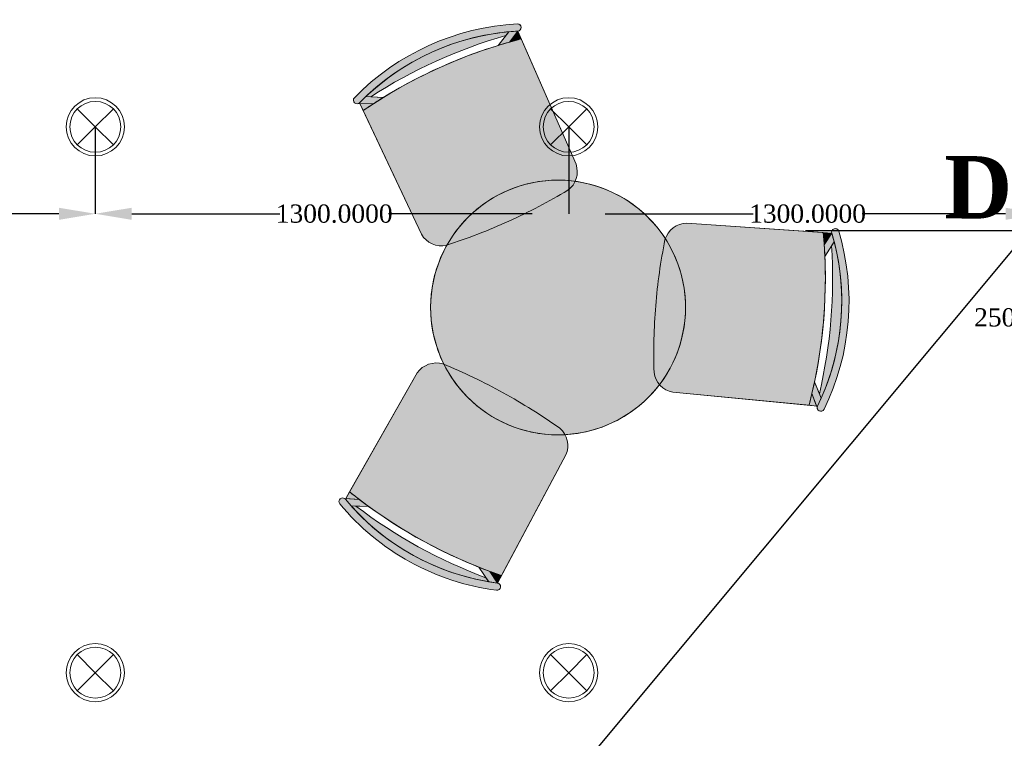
# Model space of a CAD drawing. Header units: millimetres. Extents: x 0 to 88385, y 0 to 41127.
# Tile 29 of 244: x 45199 to 47903, y 17978 to 19952. Entities that reach past the tile are written whole.
import ezdxf
from ezdxf import colors
from ezdxf.entities.mleader import LeaderData, LeaderLine
from ezdxf.math import Vec2, Vec3

# ---------------------------------------------------------------- set-up
doc = ezdxf.new("R2010")
doc.units = ezdxf.units.MM
doc.header["$MEASUREMENT"] = 0
for name, color, linetype in [('- განათება', 7, 'Continuous'), ('- მექანიკური ნაწილი', 7, 'Continuous'), ('- საშტეფცელო როზეტები', 7, 'Continuous')]:
    doc.layers.add(name, color=color, linetype=linetype)
doc.layers.add('New_2D Drafting - General_Pen_No__1', color=7, linetype='Continuous', lineweight=13)
doc.layers.add('New_Drawing & Figure_Pen_No__1', color=7, linetype='Continuous', lineweight=13)
for name, color, linetype, lineweight, true_color in [('New_2D Drafting - General_Pen_No__62', 7, 'Continuous', 20, 0xaaaaaa), ('New_Drawing & Figure_Pen_No__62', 7, 'Continuous', 20, 0xaaaaaa), ('New_Interior - Lamp_Pen_No__77', 7, 'Continuous', 20, 0xffeb28)]:
    doc.layers.add(name, color=color, linetype=linetype, lineweight=lineweight, true_color=true_color)
doc.styles.add('CT', font='ARIALN.TTF', dxfattribs={"height": 200})
doc.styles.get("Standard").update_dxf_attribs({"font": 'sylfaen.ttf'})
doc.dimstyles.get("Standard").update_dxf_attribs({"dimtxt": 0.18, "dimasz": 0.18, "dimexe": 0.18, "dimexo": 0.0625, "dimgap": 0.09, "dimtad": 0, "dimtih": 1, "dimtoh": 1, "dimdec": 4, "dimzin": 0, "dimdsep": 46, "dimtxsty": 'Standard', "dimcen": 0.09, "dimadec": 0, "dimazin": 0, "dimtfac": 1, "dimtdec": 4, "dimtofl": 0, "dimtmove": 0, "dimatfit": 3, "dimfxl": 1, "dimtolj": 1, "dimtzin": 0, "dimarcsym": 0})

# ---------------------------------------------------------------- blocks, each defined once
blk = doc.blocks.new('Recessed Spot')
at = {"layer": 'New_Interior - Lamp_Pen_No__77', "color": 2, "linetype": 'Continuous', "lineweight": 20, "true_color": 0xffeb28}
for q in [(-49.5, 49.5), (49.5, 49.5), (-49.5, -49.5), (49.5, -49.5)]:
    blk.add_line((0, 0), q, dxfattribs=at)
at = {"layer": 'New_Interior - Lamp_Pen_No__77', "color": 2, "linetype": 'Continuous', "lineweight": 20, "true_color": 0xffeb28, "flags": 128}
blk.add_lwpolyline([(80, 0, 1), (-80, 0, 1)], format="xyb", close=True, dxfattribs=at)
at = {"layer": 'New_Interior - Lamp_Pen_No__77', "color": 2, "linetype": 'Continuous', "lineweight": 20, "true_color": 0xffeb28}
blk.add_circle((0, 0), 70, dxfattribs=at)
blk = doc.blocks.new('_DotSmall')
at = {"color": 0, "linetype": 'ByBlock', "const_width": 0.5}
blk.add_lwpolyline([(-0.0625, 0, 1), (0.0625, 0, 1)], format="xyb", close=True, dxfattribs=at)
blk = doc.blocks.new('*D549')
at = {"layer": '- საშტეფცელო როზეტები', "color": 0, "lineweight": -2, "transparency": 16777216}
for p, q in [((49056.4, 20488), (47980.3, 20488)), ((47980.5, 20388), (47980.5, 19159.5)), ((47980.5, 18079.8), (47980.5, 19108.3)), ((48993.5, 17979.8), (47980.3, 17979.8))]:
    blk.add_line(p, q, dxfattribs=at)
at = {"layer": '- საშტეფცელო როზეტები', "color": 0, "transparency": 16777216}
for points in [[(47963.8, 20388), (47997.2, 20388), (47980.5, 20488)], [(47963.8, 18079.8), (47997.2, 18079.8), (47980.5, 17979.8)]]:
    blk.add_solid(points, dxfattribs=at)
at = {"layer": 'Defpoints', "color": 0, "transparency": 16777216}
for p in [(47980.5, 20488), (49056.5, 20488), (48993.5, 17979.8)]:
    blk.add_point(p, dxfattribs=at)
at = {"layer": '- საშტეფცელო როზეტები', "color": 0, "transparency": 16777216, "insert": (47980.5, 19133.9), "char_height": 50, "attachment_point": 5}
blk.add_mtext('\\A1;{\\fSylfaen|b0|i0|c0|p18;2508.1480}', dxfattribs=at)
blk = doc.blocks.new('*D794')
at = {"layer": '- განათება', "color": 0, "lineweight": -2, "transparency": 16777216}
for p, q in [((44106.5, 19657.9), (44106.5, 19418.8)), ((45406.5, 19657.9), (45406.5, 19418.8)), ((44206.5, 19419), (44612.9, 19419)), ((45306.5, 19419), (44912.1, 19419))]:
    blk.add_line(p, q, dxfattribs=at)
at = {"layer": '- განათება', "color": 0, "transparency": 16777216}
for points in [[(44206.5, 19435.6), (44206.5, 19402.3), (44106.5, 19419)], [(45306.5, 19435.6), (45306.5, 19402.3), (45406.5, 19419)]]:
    blk.add_solid(points, dxfattribs=at)
at = {"layer": 'Defpoints', "color": 0, "transparency": 16777216}
for p in [(44106.5, 19658), (45406.5, 19658), (44106.5, 19419)]:
    blk.add_point(p, dxfattribs=at)
at = {"layer": '- განათება', "color": 0, "transparency": 16777216, "insert": (44762.5, 19419), "char_height": 50, "attachment_point": 5}
blk.add_mtext('\\A1;{\\fSylfaen|b0|i0|c0|p18;1300.0000}', dxfattribs=at)
blk = doc.blocks.new('*D795')
at = {"layer": '- განათება', "color": 0, "lineweight": -2, "transparency": 16777216}
for p, q in [((45406.5, 19657.9), (45406.5, 19418.8)), ((46706.5, 19657.9), (46706.5, 19418.8)), ((45506.5, 19419), (45912.9, 19419)), ((46606.5, 19419), (46212.1, 19419))]:
    blk.add_line(p, q, dxfattribs=at)
at = {"layer": '- განათება', "color": 0, "transparency": 16777216}
for points in [[(45506.5, 19435.6), (45506.5, 19402.3), (45406.5, 19419)], [(46606.5, 19435.6), (46606.5, 19402.3), (46706.5, 19419)]]:
    blk.add_solid(points, dxfattribs=at)
at = {"layer": 'Defpoints', "color": 0, "transparency": 16777216}
for p in [(45406.5, 19658), (46706.5, 19658), (45406.5, 19419)]:
    blk.add_point(p, dxfattribs=at)
at = {"layer": '- განათება', "color": 0, "transparency": 16777216, "insert": (46062.5, 19419), "char_height": 50, "attachment_point": 5}
blk.add_mtext('\\A1;{\\fSylfaen|b0|i0|c0|p18;1300.0000}', dxfattribs=at)
blk = doc.blocks.new('*D796')
at = {"layer": '- განათება', "color": 0, "lineweight": -2, "transparency": 16777216}
for p, q in [((46706.5, 19657.9), (46706.5, 19418.8)), ((48006.5, 19657.9), (48006.5, 19418.8)), ((46806.5, 19419), (47212.9, 19419)), ((47906.5, 19419), (47512.1, 19419))]:
    blk.add_line(p, q, dxfattribs=at)
at = {"layer": '- განათება', "color": 0, "transparency": 16777216}
for points in [[(46806.5, 19435.6), (46806.5, 19402.3), (46706.5, 19419)], [(47906.5, 19435.6), (47906.5, 19402.3), (48006.5, 19419)]]:
    blk.add_solid(points, dxfattribs=at)
at = {"layer": 'Defpoints', "color": 0, "transparency": 16777216}
for p in [(46706.5, 19658), (48006.5, 19658), (46706.5, 19419)]:
    blk.add_point(p, dxfattribs=at)
at = {"layer": '- განათება', "color": 0, "transparency": 16777216, "insert": (47362.5, 19419), "char_height": 50, "attachment_point": 5}
blk.add_mtext('\\A1;{\\fSylfaen|b0|i0|c0|p18;1300.0000}', dxfattribs=at)

msp = doc.modelspace()

# ---------------------------------------------------------------- hatches: boundary and pattern name
at = {"layer": 'New_Drawing & Figure_Pen_No__62', "linetype": 'Continuous', "lineweight": 20, "true_color": 0xaaaaaa}
for points in [[(46566.71761, 19920.96625, 0.985078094), (46565.64913, 19940.93769, 0.1883998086), (46118.09296, 19737.97964, 0.9850780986), (46132.41274, 19724.0174, -0.1884020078)], [(46534.34109, 19908.92184), (46542.54246, 19919.22743, 0.1693138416), (46149.64891, 19741.05782), (46132.41274, 19724.0174), (46133.38556, 19721.94644), (46170.28744, 19721.45986, -0.0058933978), (46197.72104, 19738.79091), (46162.805, 19740.43743, -0.073421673)], [(46566.71761, 19920.96625, 0.009248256), (46542.54246, 19919.22743), (46512.5748, 19881.571, -0.0058933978), (46543.6873, 19890.78946)], [(46566.71761, 19920.96625), (46543.6873, 19890.78946, -0.0060954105), (46576.08553, 19899.54966)], [(46576.08553, 19899.54966, 0.0750812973), (46197.72104, 19738.79091), (46170.28744, 19721.45986, 0.0060954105), (46142.35146, 19702.85967), (46302.16678, 19362.64166, 0.3269331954), (46370.7385, 19332.4844, 0.0286525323), (46541.8205, 19398.53696, 0.0286525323), (46704.22905, 19483.71591, 0.3269331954), (46726.72228, 19555.16935)], [(46133.38556, 19721.94644), (46142.35146, 19702.85967, -0.0060954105), (46170.28744, 19721.45986)], [(46640.03869, 18813.48557, 1), (46714.61394, 19509.5017, 1)], [(47405.72069, 19367.30563), (47030.73145, 19393.23442, 0.3269331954), (46971.01864, 19348.00255, 0.0286525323), (46945.47658, 19166.39971, 0.0286525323), (46940.86433, 18983.06745, 0.3269331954), (46992.34302, 18928.64791), (47366.50233, 18892.67512, 0.0060954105), (47374.61394, 18925.24179), (47381.69958, 18956.9082, 0.0750812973)], [(47448.20652, 19371.40938, 0.9850780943), (47429.0408, 19365.69315, -0.1884020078), (47389.77083, 18890.43802, 0.9850780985), (47407.73836, 18881.6535, 0.1883998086)], [(47429.0408, 19365.69315), (47405.72069, 19367.30563, -0.0060954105), (47408.37687, 19333.84923)], [(47429.0408, 19365.69315), (47408.37687, 19333.84923, -0.0058933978), (47410.16875, 19301.44927), (47435.54078, 19342.34338, 0.009248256)], [(47400.01523, 18912.40421, 0.1693138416), (47435.54078, 19342.34338), (47428.59711, 19331.15173, -0.073421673), (47395.00271, 18924.5838), (47381.69958, 18956.9082, -0.0058933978), (47374.61394, 18925.24179), (47387.49326, 18890.65699), (47389.77083, 18890.43802)], [(46682.00147, 18829.50317, 0.0286525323), (46526.74043, 18927.10441, 0.0286525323), (46361.33886, 19006.31495, 0.3269331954), (46290.62157, 18981.60451), (46104.72685, 18654.90529, 0.0060954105), (46131.12504, 18634.18039), (46157.1215, 18614.75998, 0.0750812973), (46521.77704, 18424.94587), (46698.84626, 18756.51144, 0.3269331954)], [(47387.49326, 18890.65699), (47374.61394, 18925.24179, -0.0060954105), (47366.50233, 18892.67512)], [(46508.14055, 18384.49921, 0.9850780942), (46510.76533, 18404.32622, -0.1884020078), (46093.16628, 18634.58827, 0.9850780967), (46077.79993, 18621.78689, 0.1883998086)], [(46486.79978, 18407.94755), (46479.42822, 18418.86211, -0.073421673), (46122.18351, 18615.84507), (46157.1215, 18614.75998, -0.0058933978), (46131.12504, 18634.18039), (46094.29786, 18636.57694), (46093.16628, 18634.58827), (46109.01915, 18616.25392, 0.1693138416)], [(46094.29786, 18636.57694), (46131.12504, 18634.18039, -0.0060954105), (46104.72685, 18654.90529)], [(46510.76533, 18404.32622), (46490.16183, 18436.20928, -0.0058933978), (46459.8642, 18447.82916), (46486.79978, 18407.94755, 0.009248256)], [(46510.76533, 18404.32622), (46521.77704, 18424.94587, -0.0060954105), (46490.16183, 18436.20928)]]:
    msp.add_hatch(color=253, dxfattribs=at).paths.add_polyline_path(points)

# ---------------------------------------------------------------- linework, layer by layer
at = {"layer": 'New_2D Drafting - General_Pen_No__1', "color": 7, "linetype": 'Continuous', "lineweight": 13, "flags": 128}
for points in [[(46162.805, 19740.43743, -0.073421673), (46534.34109, 19908.92184)], [(46566.71761, 19920.96625), (46726.72228, 19555.16935, -0.3269331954), (46704.22905, 19483.71591, -0.0286525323), (46541.8205, 19398.53696)], [(46142.35146, 19702.85967, -0.087148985), (46576.08553, 19899.54966)], [(46132.41274, 19724.0174), (46302.16678, 19362.64166, 0.3269331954), (46370.7385, 19332.4844, 0.0286525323), (46541.8205, 19398.53696)], [(47429.0408, 19365.69315), (47030.73145, 19393.23442, 0.3269331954), (46971.01864, 19348.00255, 0.0286525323), (46945.47658, 19166.39971)], [(47366.50233, 18892.67512, 0.087148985), (47405.72069, 19367.30563)], [(47395.00271, 18924.5838, 0.073421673), (47428.59711, 19331.15173)], [(47389.77083, 18890.43802), (46992.34302, 18928.64791, -0.3269331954), (46940.86433, 18983.06745, -0.0286525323), (46945.47658, 19166.39971)], [(46093.16628, 18634.58827), (46290.62157, 18981.60451, -0.3269331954), (46361.33886, 19006.31495, -0.0286525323), (46526.74043, 18927.10441)], [(46510.76533, 18404.32622), (46698.84626, 18756.51144, 0.3269331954), (46682.00147, 18829.50317, 0.0286525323), (46526.74043, 18927.10441)], [(46104.72685, 18654.90529, 0.087148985), (46521.77704, 18424.94587)], [(46122.18351, 18615.84507, 0.073421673), (46479.42822, 18418.86211)]]:
    msp.add_lwpolyline(points, format="xyb", dxfattribs=at)
for points in [[(46512.5748, 19881.571), (46542.54246, 19919.22743)], [(46543.6873, 19890.78946), (46566.71761, 19920.96625)], [(46197.72104, 19738.79091), (46149.64891, 19741.05782)], [(46118.53853, 19723.79043), (46118.42931, 19723.89378)], [(46170.28744, 19721.45986), (46129.48827, 19721.99783)], [(47408.37687, 19333.84923), (47429.0408, 19365.69315)], [(47410.16875, 19301.44927), (47435.54078, 19342.34338)], [(47381.69958, 18956.9082), (47400.01523, 18912.40421)], [(47374.61394, 18925.24179), (47388.85347, 18887.00441)], [(47394.22715, 18877.297), (47394.36123, 18877.22894)], [(46079.35217, 18635.89797), (46079.23521, 18635.80347)], [(46131.12504, 18634.18039), (46090.40845, 18636.83005)], [(46157.1215, 18614.75998), (46109.01915, 18616.25392)], [(46459.8642, 18447.82916), (46486.79978, 18407.94755)], [(46490.16183, 18436.20928), (46510.76533, 18404.32622)]]:
    msp.add_lwpolyline(points, dxfattribs=at)
at = {"layer": 'New_2D Drafting - General_Pen_No__1', "color": 7, "linetype": 'Continuous', "lineweight": 13}
msp.add_circle((46677.32632, 19161.49363), 349.99997, dxfattribs=at)
for centre, radius, start, end in [((46601.63001, 19266.64705), 675.24994, 93.0544683, 135.73227412), ((46566.03324, 19930.94394), 10.00113, 272.21078158, 92.20106878), ((46601.63001, 19266.64705), 655.24994, 93.05422495, 135.73251747), ((46125.35781, 19731.10617), 10.00113, 136.58567364, 316.57596082), ((46801.15089, 19178.32523), 655.24994, 333.93727747, 16.61556999), ((46801.15089, 19178.32523), 675.24994, 333.93752082, 16.61532664), ((47438.66663, 19368.40719), 10.00113, 17.46872616, 197.45901336), ((47398.82063, 18886.18083), 10.00113, 153.09383411, 333.0841213), ((46085.57934, 18628.07206), 10.00113, 38.94528589, 218.93557307), ((46596.66652, 19053.92107), 655.24994, 219.78872924, 262.46702176), ((46596.66652, 19053.92107), 675.24994, 219.78897259, 262.46677842), ((46509.30389, 18394.43245), 10.00113, 263.32017793, 83.31046514)]:
    msp.add_arc(centre, radius, start, end, dxfattribs=at)
at = {"layer": 'New_2D Drafting - General_Pen_No__62', "color": 253, "linetype": 'Continuous', "lineweight": 20, "true_color": 0xaaaaaa}
for p, q in [((46118.53853, 19723.79043), (46118.42932, 19723.89378)), ((47394.22715, 18877.297), (47394.36123, 18877.22894)), ((46079.35217, 18635.89797), (46079.23521, 18635.80347))]:
    msp.add_line(p, q, dxfattribs=at)
at = {"layer": 'New_Drawing & Figure_Pen_No__1', "color": 7, "linetype": 'Continuous', "lineweight": 13, "flags": 128}
for points in [[(46566.71761, 19920.96625, 0.985078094), (46565.64913, 19940.93769, 0.1883998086), (46118.09296, 19737.97964, 0.9850780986), (46132.41274, 19724.0174, -0.1884020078)], [(46534.34109, 19908.92184), (46542.54246, 19919.22743, 0.1693138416), (46149.64891, 19741.05782), (46132.41274, 19724.0174), (46133.38556, 19721.94644), (46170.28744, 19721.45986, -0.0058933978), (46197.72104, 19738.79091), (46162.805, 19740.43743, -0.073421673)], [(46566.71761, 19920.96625, 0.009248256), (46542.54246, 19919.22743), (46512.5748, 19881.571, -0.0058933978), (46543.6873, 19890.78946)], [(46566.71761, 19920.96625), (46543.6873, 19890.78946, -0.0060954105), (46576.08553, 19899.54966)], [(46576.08553, 19899.54966, 0.0750812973), (46197.72104, 19738.79091), (46170.28744, 19721.45986, 0.0060954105), (46142.35146, 19702.85967), (46302.16678, 19362.64166, 0.3269331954), (46370.7385, 19332.4844, 0.0286525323), (46541.8205, 19398.53696, 0.0286525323), (46704.22905, 19483.71591, 0.3269331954), (46726.72228, 19555.16935)], [(46133.38556, 19721.94644), (46142.35146, 19702.85967, -0.0060954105), (46170.28744, 19721.45986)], [(46640.03869, 18813.48557, 1), (46714.61394, 19509.5017, 1)], [(47405.72069, 19367.30563), (47030.73145, 19393.23442, 0.3269331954), (46971.01864, 19348.00255, 0.0286525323), (46945.47658, 19166.39971, 0.0286525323), (46940.86433, 18983.06745, 0.3269331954), (46992.34302, 18928.64791), (47366.50233, 18892.67512, 0.0060954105), (47374.61394, 18925.24179), (47381.69958, 18956.9082, 0.0750812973)], [(47448.20652, 19371.40938, 0.9850780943), (47429.0408, 19365.69315, -0.1884020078), (47389.77083, 18890.43802, 0.9850780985), (47407.73836, 18881.6535, 0.1883998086)], [(47429.0408, 19365.69315), (47405.72069, 19367.30563, -0.0060954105), (47408.37687, 19333.84923)], [(47429.0408, 19365.69315), (47408.37687, 19333.84923, -0.0058933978), (47410.16875, 19301.44927), (47435.54078, 19342.34338, 0.009248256)], [(47400.01523, 18912.40421, 0.1693138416), (47435.54078, 19342.34338), (47428.59711, 19331.15173, -0.073421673), (47395.00271, 18924.5838), (47381.69958, 18956.9082, -0.0058933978), (47374.61394, 18925.24179), (47387.49326, 18890.65699), (47389.77083, 18890.43802)], [(46682.00147, 18829.50317, 0.0286525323), (46526.74043, 18927.10441, 0.0286525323), (46361.33886, 19006.31495, 0.3269331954), (46290.62157, 18981.60451), (46104.72685, 18654.90529, 0.0060954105), (46131.12504, 18634.18039), (46157.1215, 18614.75998, 0.0750812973), (46521.77704, 18424.94587), (46698.84626, 18756.51144, 0.3269331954)], [(47387.49326, 18890.65699), (47374.61394, 18925.24179, -0.0060954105), (47366.50233, 18892.67512)], [(46508.14055, 18384.49921, 0.9850780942), (46510.76533, 18404.32622, -0.1884020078), (46093.16628, 18634.58827, 0.9850780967), (46077.79993, 18621.78689, 0.1883998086)], [(46486.79978, 18407.94755), (46479.42822, 18418.86211, -0.073421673), (46122.18351, 18615.84507), (46157.1215, 18614.75998, -0.0058933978), (46131.12504, 18634.18039), (46094.29786, 18636.57694), (46093.16628, 18634.58827), (46109.01915, 18616.25392, 0.1693138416)], [(46094.29786, 18636.57694), (46131.12504, 18634.18039, -0.0060954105), (46104.72685, 18654.90529)], [(46510.76533, 18404.32622), (46490.16183, 18436.20928, -0.0058933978), (46459.8642, 18447.82916), (46486.79978, 18407.94755, 0.009248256)], [(46510.76533, 18404.32622), (46521.77704, 18424.94587, -0.0060954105), (46490.16183, 18436.20928)]]:
    msp.add_lwpolyline(points, format="xyb", close=True, dxfattribs=at)

# ---------------------------------------------------------------- block references
at = {"layer": '- განათება', "color": 2, "linetype": 'Continuous', "lineweight": 20, "true_color": 0xffeb28, "zscale": 1000}
for p in [(45406.5059, 19657.98097), (46706.5059, 19657.98097), (45406.5059, 18157.98097), (46706.5059, 18157.98097)]:
    msp.add_blockref('Recessed Spot', p, dxfattribs=at)

# ---------------------------------------------------------------- dimensions: what is measured, and where the dimension line sits
at = {"layer": '- განათება', "color": 1}
for base, p1, p2, picture, middle in [((44106.5059, 19418.97507), (45406.5059, 19657.98097), (44106.5059, 19657.98097), '*D794', (44762.5, 19418.97507)), ((45406.5059, 19418.97507), (46706.5059, 19657.98097), (45406.5059, 19657.98097), '*D795', (46062.5, 19418.97507)), ((46706.5059, 19418.97507), (48006.5059, 19657.98097), (46706.5059, 19657.98097), '*D796', (47362.5, 19418.97507))]:
    dim = msp.add_linear_dim(base=base, p1=p1, p2=p2, angle=180, text='{\\fSylfaen|b0|i0|c0|p18;<>}', dimstyle='Standard', override={"dimtxt": 50, "dimasz": 100}, dxfattribs=at)
    dim.commit()
    dim.dimension.update_dxf_attribs({"geometry": picture, "text_midpoint": middle, "dimtype": 160})
at = {"layer": '- საშტეფცელო როზეტები', "color": 1}
dim = msp.add_linear_dim(base=(47980.5, 20487.98097), p1=(48993.53475, 17979.833), p2=(49056.5059, 20487.98097), angle=90, text='{\\fSylfaen|b0|i0|c0|p18;<>}', dimstyle='Standard', override={"dimtxt": 50, "dimasz": 100}, dxfattribs=at)
dim.commit()
dim.dimension.update_dxf_attribs({"geometry": '*D549', "text_midpoint": (47980.5, 19133.90699), "dimtype": 160})

# ---------------------------------------------------------------- leaders
at = {"layer": '- მექანიკური ნაწილი', "color": 7}
ml = msp.add_multileader_mtext('Standard', dxfattribs=at)
ml.set_content('{\\fSylfaen|b1|i0|c0|p18;\\C1;DB-HVAC\\C7;  \\fSylfaen|b0|i0|c0|p18;\\C1;QF-23          \\C7;N2XH-3X2.5}', color=7, style='CT')
ml.set_leader_properties()
ml.set_arrow_properties(name='DOTSMALL')
ml.build(insert=Vec2(0, 0))
ml.multileader.update_dxf_attribs({"has_dogleg": 0, "text_left_attachment_type": 6, "text_right_attachment_type": 6, "dogleg_length": 9, "arrow_head_size": 172.53719})
ctx = ml.context
ctx.base_point, ctx.char_height, ctx.arrow_head_size, ctx.landing_gap_size, ctx.plane_origin = Vec3(47969.63475, 19371.9237), 171.3007828, 172.53719, 57.5124, Vec3(31235.2439, 8886.39979)
ctx.left_attachment, ctx.right_attachment, ctx.text_align_type = 6, 6, 1
notes = []
notes.append((ctx, [(1, (1, 1, 0), (47960.63475, 19371.9237), (1, 0), 9, [(2, [(46105.5, 17135)], 0, [])])]))
ctx.mtext.insert, ctx.mtext.width, ctx.mtext.defined_height, ctx.mtext.alignment, ctx.mtext.flow_direction = Vec3(48970.43503, 19577.48464), 2531.4263669, 243.98464, 2, 5
ml = msp.add_multileader_mtext('Standard', dxfattribs=at)
ml.set_content('{\\fSylfaen|b1|i0|c0|p18;\\C1;DB-HVAC\\C7;  \\fSylfaen|b0|i0|c0|p18;\\C1;QF-23          \\C7;N2XH-3X2.5}', color=7, style='CT')
ml.set_leader_properties()
ml.set_arrow_properties(name='DOTSMALL')
ml.build(insert=Vec2(0, 0))
ml.multileader.update_dxf_attribs({"has_dogleg": 0, "text_left_attachment_type": 6, "text_right_attachment_type": 6, "dogleg_length": 9, "arrow_head_size": 172.53719})
ctx = ml.context
ctx.base_point, ctx.char_height, ctx.arrow_head_size, ctx.landing_gap_size, ctx.plane_origin = Vec3(47969.63475, 19371.9237), 171.3007828, 172.53719, 57.5124, Vec3(31235.2439, 8886.39979)
ctx.left_attachment, ctx.right_attachment, ctx.text_align_type = 6, 6, 1
notes.append((ctx, [(0, (1, 1, 0), (49980.23531, 19371.9237), (-1, 0), 9, [(2, [(50899, 17605)], 0, [])])]))
ctx.mtext.insert, ctx.mtext.width, ctx.mtext.defined_height, ctx.mtext.alignment, ctx.mtext.flow_direction = Vec3(48970.43503, 19577.48464), 2531.4263669, 243.98464, 2, 5
at = {"color": 5}
ml = msp.add_multileader_mtext('Standard', dxfattribs=at)
ml.set_content('ნეოტეკის  ფარი', color=5)
ml.set_leader_properties()
ml.build(insert=Vec2(0, 0))
ml.multileader.update_dxf_attribs({"text_right_attachment_type": 6, "dogleg_length": 50, "arrow_head_size": 100})
ctx = ml.context
ctx.base_point, ctx.char_height, ctx.arrow_head_size, ctx.landing_gap_size, ctx.plane_origin = Vec3(50468.91, 32218.71661), 100, 100, 0.09, Vec3(56312.8393, 27064.407)
ctx.right_attachment = 6
notes.append((ctx, [(0, (0, 0, 0), (0, 0), (1, 0), 1, [])]))
ctx.mtext.insert, ctx.mtext.width, ctx.mtext.flow_direction = Vec3(50469, 32288.46183), 1402.7684334, 5
ml = msp.add_multileader_mtext('Standard', dxfattribs=at)
ml.set_content('ნეოტეკის \\Pრეკი', color=5)
ml.set_leader_properties()
ml.build(insert=Vec2(0, 0))
ml.multileader.update_dxf_attribs({"text_right_attachment_type": 6, "dogleg_length": 50, "arrow_head_size": 100})
ctx = ml.context
ctx.base_point, ctx.char_height, ctx.arrow_head_size, ctx.landing_gap_size, ctx.plane_origin = Vec3(52433.92127, 31594.41315), 100, 100, 0.09, Vec3(58277.85057, 26439.85585)
ctx.right_attachment = 6
notes.append((ctx, [(0, (0, 0, 0), (0, 0), (1, 0), 1, [])]))
ctx.mtext.insert, ctx.mtext.width, ctx.mtext.flow_direction = Vec3(52434.01127, 31663.91068), 1402.7684334, 5
ml = msp.add_multileader_mtext('Standard', dxfattribs=at)
ml.set_content('ნეოტეკის ფარი', color=5)
ml.set_leader_properties()
ml.build(insert=Vec2(0, 0))
ml.multileader.update_dxf_attribs({"text_right_attachment_type": 6, "dogleg_length": 50, "arrow_head_size": 100})
ctx = ml.context
ctx.base_point, ctx.char_height, ctx.arrow_head_size, ctx.landing_gap_size, ctx.plane_origin, ctx.plane_x_axis, ctx.plane_y_axis = Vec3(52750.59611, 30623.37284), 100, 100, 0.09, Vec3(48445.57174, 24617.92422), Vec3(0, -1), Vec3(1, 0)
ctx.right_attachment = 6
notes.append((ctx, [(0, (0, 0, 0), (0, 0), (1, 0), 1, [])]))
ctx.mtext.insert, ctx.mtext.text_direction, ctx.mtext.rotation, ctx.mtext.width, ctx.mtext.flow_direction = Vec3(52820.34133, 30623.28284), Vec3(0, -1), 4.7123889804, 1402.7684334, 5
ml = msp.add_multileader_mtext('Standard', dxfattribs=at)
ml.set_content('ელ. ფარების ადგილი', color=5)
ml.set_leader_properties()
ml.build(insert=Vec2(0, 0))
ml.multileader.update_dxf_attribs({"text_right_attachment_type": 6, "dogleg_length": 50, "arrow_head_size": 100})
ctx = ml.context
ctx.base_point, ctx.char_height, ctx.arrow_head_size, ctx.landing_gap_size, ctx.plane_origin = Vec3(52207.87269, 28518.35488), 100, 100, 0.09, Vec3(58051.80199, 23364.78837)
ctx.right_attachment = 6
notes.append((ctx, [(0, (0, 0, 0), (0, 0), (1, 0), 1, [])]))
ctx.mtext.insert, ctx.mtext.width, ctx.mtext.flow_direction = Vec3(52207.96269, 28588.8432), 1402.7684334, 5
for ctx, leaders in notes:
    for number, flags, end, landing, length, lines in leaders:
        leader = LeaderData()
        leader.index, (leader.has_last_leader_line, leader.has_dogleg_vector, leader.attachment_direction) = number, flags
        leader.last_leader_point, leader.dogleg_vector, leader.dogleg_length = Vec3(end), Vec3(landing), length
        for number, points, colour, breaks in lines:
            line = LeaderLine()
            line.index, line.vertices, line.color, line.breaks = number, Vec3.list(points), colors.encode_raw_color(colour), breaks
            leader.lines.append(line)
        ctx.leaders.append(leader)

doc.saveas('drawing.dxf')
